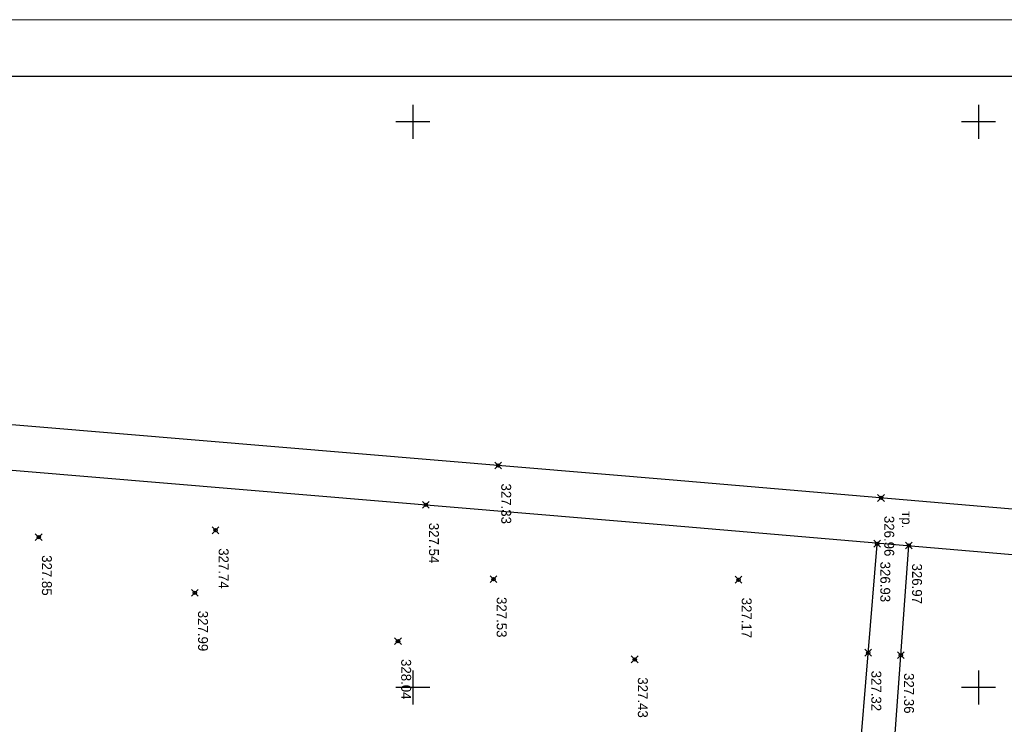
# Model space of a CAD drawing. Header units: metres. Extents: x 705573 to 711566, y 4301675 to 4311183.
# Tile 28 of 256: x 708621 to 708708, y 4301910 to 4301972. Entities that reach past the tile are written whole.
import ezdxf

# ---------------------------------------------------------------- set-up
doc = ezdxf.new("R2010")
doc.units = ezdxf.units.M
doc.header["$LTSCALE"] = 0.5
doc.header["$PDMODE"] = 35
doc.header["$PDSIZE"] = 0.3
doc.linetypes.add('ДОРОГИ_СТРОЯЩ', pattern=[9, 8, -1])
for name, color, linetype in [('(001) Сетка', 92, 'Continuous'), ('(004) Точки рельефа', 7, 'Continuous'), ('(025) Дорога', 7, 'Continuous')]:
    doc.layers.add(name, color=color, linetype=linetype)
doc.layers.add('STR. Format', color=7, linetype='Continuous', lineweight=40)
doc.styles.add('BM-431', font='txt')
doc.styles.add('D-431', font='txt')

# ---------------------------------------------------------------- blocks, each defined once
blk = doc.blocks.new('Setka')
at = {"layer": '(001) Сетка'}
for p, q in [((0, 1.5), (0, -1.5)), ((-1.5, 0), (1.5, 0))]:
    blk.add_line(p, q, dxfattribs=at)

msp = doc.modelspace()

# ---------------------------------------------------------------- linework, layer by layer
at = {"layer": '(025) Дорога', "flags": 128}
for points, elevation in [([(708548.108, 4301938.125), (708608.635, 4301933.195), (708678.734, 4301927.318), (708732.162, 4301922.766), (708782.672, 4301918.502), (708823.483, 4301915.813), (708823.746, 4301919.804), (708782.971, 4301922.491), (708732.502, 4301926.752), (708679.07, 4301931.304), (708608.969, 4301937.181), (708547.992, 4301941.788)], 325.947), ([(708695.524, 4301906.302), (708697.097, 4301925.633)], 327.723), ([(708698.486, 4301906.084), (708699.913, 4301925.526)], 327.723)]:
    msp.add_lwpolyline(points, dxfattribs=dict(at, elevation=elevation))
at = {"color": 7, "linetype": 'ByBlock', "lineweight": 30, "ltscale": 5}
msp.add_line((708294.977, 4301967.014), (709251.853, 4301967.014), dxfattribs=at)
at = {"color": 0, "linetype": 'ByBlock', "lineweight": -2, "transparency": 16777216}
for p in [(708663.598, 4301932.601, 327.328), (708657.208, 4301929.123, 327.539), (708697.452, 4301929.738, 326.959), (708638.622, 4301926.878, 327.737), (708622.989, 4301926.264, 327.847), (708697.101, 4301925.693, 326.928), (708699.913, 4301925.526, 326.97), (708663.196, 4301922.567, 327.532), (708684.855, 4301922.509, 327.17), (708636.789, 4301921.352, 327.99), (708654.751, 4301917.082, 328.041), (708696.317, 4301916.057, 327.324), (708675.675, 4301915.468, 327.429), (708699.202, 4301915.845, 327.359)]:
    msp.add_point(p, dxfattribs=at)
at = {"layer": 'STR. Format', "lineweight": 13, "ltscale": 30}
msp.add_line((708274.977, 4301972.014), (709256.853, 4301972.014), dxfattribs=at)

# ---------------------------------------------------------------- block references
at = {"layer": '(001) Сетка', "rotation": 270}
for p in [(708656.068, 4301962.985), (708706.068, 4301962.985), (708656.068, 4301912.985), (708706.068, 4301912.985)]:
    msp.add_blockref('Setka', p, dxfattribs=at)

# ---------------------------------------------------------------- texts
at = {"layer": '(004) Точки рельефа', "style": 'D-431'}
for s, p in [('327.33', (708663.877, 4301931.015, 327.328)), ('326.96', (708697.737, 4301928.152, 326.959)), ('327.54', (708657.489, 4301927.537, 327.539)), ('327.74', (708638.902, 4301925.292, 327.737)), ('327.85', (708623.272, 4301924.678, 327.847)), ('326.93', (708697.387, 4301924.107, 326.928)), ('326.97', (708700.198, 4301923.94, 326.97)), ('327.53', (708663.478, 4301920.981, 327.532)), ('327.17', (708685.135, 4301920.923, 327.17)), ('327.99', (708637.074, 4301919.766, 327.99)), ('328.04', (708655.034, 4301915.496, 328.041)), ('327.43', (708675.955, 4301913.882, 327.429)), ('327.32', (708696.597, 4301914.471, 327.324)), ('327.36', (708699.488, 4301914.259, 327.359))]:
    msp.add_text(s, height=0.875, rotation=270, dxfattribs=at).set_placement(p)
at = {"layer": '(025) Дорога', "linetype": 'ДОРОГИ_СТРОЯЩ', "style": 'BM-431'}
msp.add_text('тр.', height=0.875, rotation=270, dxfattribs=at).set_placement((708699.293, 4301928.562))

doc.saveas('drawing.dxf')
